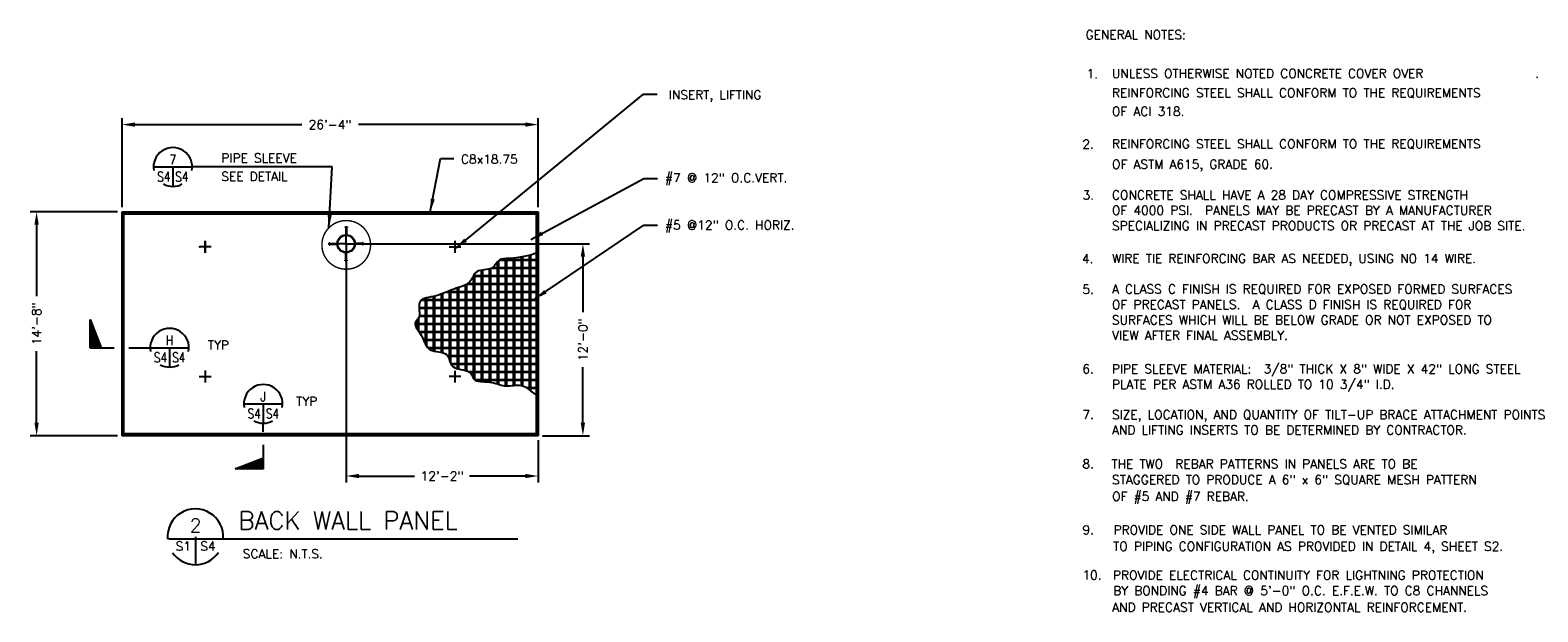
# Model space of a CAD drawing. Header units: inches. Extents: x 38.3 to 74.2, y -4 to 20.3.
# Tile 3 of 3: x 52.8 to 73.9, y 12.2 to 20.3. Entities that reach past the tile are written whole.
import ezdxf
from ezdxf.enums import TextEntityAlignment as Align

# ---------------------------------------------------------------- set-up
doc = ezdxf.new("R2010")
doc.units = ezdxf.units.IN
doc.header["$MEASUREMENT"] = 0
doc.linetypes.add('CENTER', pattern=[2, 1.25, -0.25, 0.25, -0.25])
doc.linetypes.add('CENTER2', pattern=[1.125, 0.75, -0.125, 0.125, -0.125])
doc.layers.get('0').update_dxf_attribs({"linetype": 'CONTINUOUS'})
doc.layers.get('DEFPOINTS').update_dxf_attribs({"linetype": 'CONTINUOUS'})
for name, color, linetype in [('2', 7, 'CONTINUOUS'), ('5', 7, 'CONTINUOUS'), ('6', 7, 'CONTINUOUS'), ('COM-CALLOUT', 7, 'CONTINUOUS'), ('COM-CENTERLN', 2, 'CENTER2'), ('COM-DIMS', 2, 'CONTINUOUS'), ('COM-NOTES', 6, 'CONTINUOUS'), ('S-ANNO-TEXT-LW10', 6, 'CONTINUOUS'), ('S-ANNO-TEXT-LW20', 1, 'CONTINUOUS'), ('S-ANNO-TEXT-LW28', 7, 'CONTINUOUS'), ('S-PR-METAL-SECT', 4, 'CONTINUOUS'), ('S-PR-MISC-MATL', 6, 'CONTINUOUS'), ('S-PR-REINF', 13, 'CONTINUOUS')]:
    doc.layers.add(name, color=color, linetype=linetype)
doc.styles.add('SIMPLEX', font='simplex.shx')
doc.styles.get("Standard").update_dxf_attribs({"font": 'simplex.shx', "height": 0.2})
doc.styles.add('TIGHT', font='SIMPLEX', dxfattribs={"width": 0.85})
doc.dimstyles.new('DIM', dxfattribs={"dimtxt": 0.125, "dimasz": 0.18, "dimexe": 0.09, "dimexo": 0.0625, "dimgap": 0.09, "dimtad": 0, "dimdec": 0, "dimzin": 0, "dimdsep": 46, "dimlunit": 4, "dimtxsty": 'SIMPLEX', "dimcen": 0.09, "dimadec": 0, "dimazin": 0, "dimtfac": 1, "dimtdec": 0, "dimtofl": 0, "dimtmove": 0, "dimatfit": 3, "dimfxl": 0, "dimfrac": 1, "dimtolj": 1, "dimtzin": 0, "dimarcsym": 0})

# ---------------------------------------------------------------- blocks, each defined once
blk = doc.blocks.new('TAILW')
at = {"layer": '2', "color": 7, "linetype": 'Continuous'}
for p, q in [((0.0016, -0.0259), (0.0016, 0.0585)), ((-0.0971, -0.0259), (0.0016, 0.0132)), ((-0.089, -0.0259), (0.0016, 0.0101)), ((-0.0804, -0.0259), (0.0016, 0.0067)), ((-0.0744, -0.0259), (0.0016, 0.0043)), ((-0.0651, -0.0259), (0.0016, 0.0007)), ((0.0016, -0.0259), (-0.0971, -0.0259)), ((-0.0562, -0.0259), (0.0016, -0.003)), ((-0.0455, -0.0259), (0.0016, -0.0071)), ((-0.0385, -0.0259), (0.0016, -0.01)), ((-0.0302, -0.0259), (0.0016, -0.0131)), ((-0.0226, -0.0259), (0.0016, -0.0163)), ((-0.0151, -0.0259), (0.0016, -0.0191)), ((-0.0099, -0.0259), (0.0016, -0.0212)), ((-0.0028, -0.0259), (0.0016, -0.0241))]:
    blk.add_line(p, q, dxfattribs=at)
blk = doc.blocks.new('*D12')
at = {"layer": 'COM-DIMS', "color": 0, "lineweight": -2}
for p, q in [((54.094, 17.81), (54.094, 19.057)), ((59.913, 17.81), (59.913, 19.057)), ((54.274, 18.967), (56.607, 18.967)), ((59.733, 18.967), (57.4, 18.967))]:
    blk.add_line(p, q, dxfattribs=at)
at = {"layer": 'COM-DIMS', "color": 0}
for points in [[(54.274, 18.997), (54.274, 18.937), (54.094, 18.967)], [(59.733, 18.997), (59.733, 18.937), (59.913, 18.967)]]:
    blk.add_solid(points, dxfattribs=at)
at = {"layer": 'DEFPOINTS', "color": 0}
for p in [(59.913, 18.967), (54.094, 17.748, 0.005), (59.913, 17.748, 0.005)]:
    blk.add_point(p, dxfattribs=at)
at = {"layer": 'COM-DIMS', "color": 0, "insert": (57.003, 18.967), "char_height": 0.125, "attachment_point": 5, "style": 'SIMPLEX'}
blk.add_mtext('\\A1;26\'-4"', dxfattribs=at)
blk = doc.blocks.new('*D13')
at = {"layer": 'COM-DIMS', "color": 0, "lineweight": -2}
for p, q in [((54.031, 17.748), (52.809, 17.748)), ((52.899, 17.568), (52.899, 16.567)), ((52.899, 14.796), (52.899, 15.797)), ((54.031, 14.616), (52.809, 14.616))]:
    blk.add_line(p, q, dxfattribs=at)
at = {"layer": 'COM-DIMS', "color": 0}
for points in [[(52.869, 17.568), (52.929, 17.568), (52.899, 17.748)], [(52.869, 14.796), (52.929, 14.796), (52.899, 14.616)]]:
    blk.add_solid(points, dxfattribs=at)
at = {"layer": 'DEFPOINTS', "color": 0}
for p in [(54.094, 17.748, 0.005), (52.899, 14.616), (54.094, 14.616, 0.005)]:
    blk.add_point(p, dxfattribs=at)
at = {"layer": 'COM-DIMS', "color": 0, "insert": (52.899, 16.182), "char_height": 0.125, "attachment_point": 5, "rotation": 90, "style": 'SIMPLEX'}
blk.add_mtext('\\A1;14\'-8"', dxfattribs=at)
blk = doc.blocks.new('DETTAG')
at = {"linetype": 'Continuous'}
blk.add_line((-0.25, 0), (0.25, 0), dxfattribs=at)
blk.add_line((0, 0), (0, -0.25))
for start, end in [(349.193077, 190.806923), (241.044976, 298.955024)]:
    blk.add_arc((0, 0), 0.25, start, end)
at = {"style": 'TIGHT', "width": 0.8}
blk.add_attdef('NO', text='', height=0.125, dxfattribs=at).set_placement((0, 0.03125), align=Align.CENTER)
blk.add_attdef('FROM', text='', height=0.125, dxfattribs=at).set_placement((-0.03125, -0.1875), align=Align.RIGHT)
blk.add_attdef('TO', (0.03125, -0.1875), '', height=0.125, dxfattribs=at)
blk = doc.blocks.new('*D15')
at = {"layer": 'COM-DIMS', "color": 0, "lineweight": -2}
for p, q in [((57.29, 17.3), (60.629, 17.3)), ((60.539, 17.12), (60.539, 16.343)), ((60.539, 14.796), (60.539, 15.573)), ((59.976, 14.616), (60.629, 14.616))]:
    blk.add_line(p, q, dxfattribs=at)
at = {"layer": 'COM-DIMS', "color": 0}
for points in [[(60.509, 17.12), (60.569, 17.12), (60.539, 17.3)], [(60.509, 14.796), (60.569, 14.796), (60.539, 14.616)]]:
    blk.add_solid(points, dxfattribs=at)
at = {"layer": 'DEFPOINTS', "color": 0}
for p in [(57.227, 17.3, 0.005), (59.913, 14.616, 0.005), (60.539, 14.616)]:
    blk.add_point(p, dxfattribs=at)
at = {"layer": 'COM-DIMS', "color": 0, "insert": (60.539, 15.958), "char_height": 0.125, "attachment_point": 5, "rotation": 90, "style": 'SIMPLEX'}
blk.add_mtext('\\A1;12\'-0"', dxfattribs=at)
blk = doc.blocks.new('*D16')
at = {"layer": 'COM-DIMS', "color": 0, "lineweight": -2}
for p, q in [((57.227, 17.238), (57.227, 13.962)), ((59.913, 14.553), (59.913, 13.962)), ((57.407, 14.052), (58.186, 14.052)), ((59.733, 14.052), (58.955, 14.052))]:
    blk.add_line(p, q, dxfattribs=at)
at = {"layer": 'COM-DIMS', "color": 0}
for points in [[(57.407, 14.082), (57.407, 14.022), (57.227, 14.052)], [(59.733, 14.082), (59.733, 14.022), (59.913, 14.052)]]:
    blk.add_solid(points, dxfattribs=at)
at = {"layer": 'DEFPOINTS', "color": 0}
for p in [(57.227, 17.3, 0.005), (59.913, 14.616, 0.005), (59.913, 14.052)]:
    blk.add_point(p, dxfattribs=at)
at = {"layer": 'COM-DIMS', "color": 0, "insert": (58.57, 14.052), "char_height": 0.125, "attachment_point": 5, "style": 'SIMPLEX'}
blk.add_mtext('\\A1;12\'-2"', dxfattribs=at)

msp = doc.modelspace()

# ---------------------------------------------------------------- linework, layer by layer
at = {"layer": '5', "linetype": 'Continuous'}
for p, q in [((61.392, 17.562, 0.005), (61.553, 17.562, 0.005)), ((56.069, 14.668, 0.005), (56.069, 14.79, 0.005))]:
    msp.add_line(p, q, dxfattribs=at)
at = {"layer": '6', "linetype": 'Continuous'}
for p in [(57.227, 17.3, 0.005), (55.183, 17.256, 0.005), (55.183, 17.256, 0.005), (57.229, 17.284, 0.005)]:
    msp.add_point(p, dxfattribs=at)
at = {"layer": 'COM-CALLOUT'}
for p, q in [((57.034, 18.374), (55.076, 18.374)), ((54.187, 15.846, 0.005), (54.487, 15.846, 0.005))]:
    msp.add_line(p, q, dxfattribs=at)
at = {"layer": 'COM-CENTERLN', "linetype": 'Continuous'}
for p, q in [((57.214, 17.3, 0.005), (57.096, 17.3, 0.005)), ((57.22, 17.3, 0.005), (57.234, 17.3, 0.005)), ((57.226, 17.3, 0.005), (57.229, 17.3, 0.005)), ((57.227, 17.314, 0.005), (57.227, 17.431, 0.005)), ((57.227, 17.294, 0.005), (57.227, 17.307, 0.005)), ((57.227, 17.299, 0.005), (57.227, 17.302, 0.005)), ((57.241, 17.3, 0.005), (57.358, 17.3, 0.005)), ((57.227, 17.287, 0.005), (57.227, 17.169, 0.005))]:
    msp.add_line(p, q, dxfattribs=at)
at = {"layer": 'COM-DIMS'}
for p, q in [((61.386, 19.392, 0.005), (61.576, 19.392, 0.005)), ((58.546, 18.493, 0.005), (58.736, 18.493, 0.005)), ((61.393, 18.211, 0.005), (61.583, 18.211, 0.005)), ((61.392, 17.562, 0.005), (61.582, 17.562, 0.005))]:
    msp.add_line(p, q, dxfattribs=at)
at = {"layer": 'S-ANNO-TEXT-LW20'}
for p, q in [((54.747, 13.172), (59.628, 13.172)), ((55.12, 13.202), (55.12, 12.814))]:
    msp.add_line(p, q, dxfattribs=at)
for start, end in [(355.5288, 184.5471), (215.059, 325.4854)]:
    msp.add_arc((55.12, 13.202), 0.39, start, end, dxfattribs=at)
at = {"layer": 'S-PR-METAL-SECT', "linetype": 'Continuous'}
for p, q in [((54.094, 14.616, 0.005), (54.094, 17.748, 0.005)), ((54.094, 17.748, 0.005), (59.913, 17.748, 0.005)), ((54.094, 17.748, 0.005), (54.12, 17.721, 0.005)), ((54.12, 14.643, 0.005), (54.12, 17.721, 0.005)), ((54.12, 17.721, 0.005), (59.886, 17.721, 0.005)), ((59.913, 17.748, 0.005), (59.886, 17.721, 0.005)), ((59.886, 17.721, 0.005), (59.886, 14.643, 0.005)), ((59.913, 17.748, 0.005), (59.913, 14.616, 0.005)), ((57.213, 17.537, 0.005), (57.213, 17.528, 0.005)), ((57.213, 17.537, 0.005), (57.241, 17.537, 0.005)), ((57.213, 17.528, 0.005), (57.241, 17.528, 0.005)), ((57.223, 17.528, 0.005), (57.223, 17.424, 0.005)), ((57.232, 17.528, 0.005), (57.232, 17.424, 0.005)), ((57.241, 17.537, 0.005), (57.241, 17.528, 0.005)), ((55.257, 17.173, 0.005), (55.257, 17.339, 0.005)), ((55.258, 17.339, 0.005), (55.258, 17.173, 0.005)), ((56.99, 17.286, 0.005), (56.99, 17.314, 0.005)), ((56.99, 17.314, 0.005), (56.999, 17.314, 0.005)), ((56.999, 17.286, 0.005), (56.999, 17.314, 0.005)), ((56.999, 17.305, 0.005), (57.103, 17.305, 0.005)), ((56.999, 17.296, 0.005), (57.103, 17.296, 0.005)), ((57.455, 17.305, 0.005), (57.351, 17.305, 0.005)), ((57.455, 17.296, 0.005), (57.351, 17.296, 0.005)), ((57.455, 17.314, 0.005), (57.455, 17.286, 0.005)), ((57.464, 17.314, 0.005), (57.455, 17.314, 0.005)), ((57.464, 17.314, 0.005), (57.464, 17.286, 0.005)), ((58.75, 17.339, 0.005), (58.75, 17.173, 0.005)), ((55.34, 17.256, 0.005), (55.175, 17.256, 0.005)), ((56.99, 17.286, 0.005), (56.999, 17.286, 0.005)), ((57.223, 17.073, 0.005), (57.223, 17.176, 0.005)), ((57.232, 17.073, 0.005), (57.232, 17.176, 0.005)), ((57.464, 17.286, 0.005), (57.455, 17.286, 0.005)), ((58.667, 17.256, 0.005), (58.832, 17.256, 0.005)), ((57.241, 17.073, 0.005), (57.213, 17.073, 0.005)), ((57.213, 17.063, 0.005), (57.213, 17.073, 0.005)), ((57.241, 17.063, 0.005), (57.213, 17.063, 0.005)), ((57.241, 17.063, 0.005), (57.241, 17.073, 0.005)), ((55.174, 15.444, 0.005), (55.339, 15.444, 0.005)), ((55.257, 15.526, 0.005), (55.257, 15.361, 0.005)), ((58.832, 15.443, 0.005), (58.667, 15.443, 0.005)), ((58.75, 15.525, 0.005), (58.75, 15.36, 0.005)), ((54.094, 14.616, 0.005), (54.12, 14.643, 0.005)), ((59.913, 14.616, 0.005), (54.094, 14.616, 0.005)), ((59.886, 14.643, 0.005), (54.12, 14.643, 0.005)), ((59.913, 14.616, 0.005), (59.886, 14.643, 0.005))]:
    msp.add_line(p, q, dxfattribs=at)
at = {"layer": 'S-PR-MISC-MATL', "linetype": 'CENTER', "elevation": 0.005}
msp.add_lwpolyline([(57.47, 17.044, 0.02, 0.02, 1), (56.988, 17.525, 0.02, 0.02, 1), (57.47, 17.044, 0, 0, 0)], format="xyseb", dxfattribs=at)
at = {"layer": 'S-PR-MISC-MATL', "linetype": 'Continuous'}
for radius in [0.124, 0.119]:
    msp.add_circle((57.227, 17.3, 0.005), radius, dxfattribs=at)
at = {"layer": 'S-PR-REINF', "linetype": 'Continuous'}
for p, q in [((59.395, 17.082, 0.005), (59.886, 17.082, 0.005)), ((59.453, 17.091, 0.005), (59.453, 15.312, 0.005)), ((59.469, 17.093, 0.005), (59.469, 15.311, 0.005)), ((59.565, 17.099, 0.005), (59.565, 15.312, 0.005)), ((59.581, 17.101, 0.005), (59.581, 15.311, 0.005)), ((59.677, 17.115, 0.005), (59.677, 15.318, 0.005)), ((59.693, 17.117, 0.005), (59.693, 15.314, 0.005)), ((59.789, 17.139, 0.005), (59.789, 15.26, 0.005)), ((59.805, 17.142, 0.005), (59.805, 15.248, 0.005)), ((59.021, 16.874, 0.005), (59.021, 15.403, 0.005)), ((59.117, 16.93, 0.005), (59.117, 15.374, 0.005)), ((59.133, 16.932, 0.005), (59.133, 15.373, 0.005)), ((59.229, 16.946, 0.005), (59.229, 15.365, 0.005)), ((59.245, 16.95, 0.005), (59.245, 15.363, 0.005)), ((59.268, 16.961, 0.005), (59.886, 16.961, 0.005)), ((59.281, 16.97, 0.005), (59.886, 16.97, 0.005)), ((59.341, 17.045, 0.005), (59.341, 15.341, 0.005)), ((59.357, 17.061, 0.005), (59.357, 15.336, 0.005)), ((59.373, 17.073, 0.005), (59.886, 17.073, 0.005)), ((58.781, 16.682, 0.005), (58.781, 15.555, 0.005)), ((58.797, 16.687, 0.005), (58.797, 15.55, 0.005)), ((58.893, 16.723, 0.005), (58.893, 15.529, 0.005)), ((58.909, 16.731, 0.005), (58.909, 15.524, 0.005)), ((58.919, 16.737, 0.005), (59.886, 16.737, 0.005)), ((58.933, 16.746, 0.005), (59.886, 16.746, 0.005)), ((59.005, 16.847, 0.005), (59.005, 15.423, 0.005)), ((59.006, 16.849, 0.005), (59.886, 16.849, 0.005)), ((59.011, 16.858, 0.005), (59.886, 16.858, 0.005)), ((58.281, 16.513, 0.005), (59.886, 16.513, 0.005)), ((58.296, 16.522, 0.005), (59.886, 16.522, 0.005)), ((58.334, 16.538, 0.005), (58.334, 15.903, 0.005)), ((58.35, 16.543, 0.005), (58.35, 15.873, 0.005)), ((58.446, 16.564, 0.005), (58.446, 15.804, 0.005)), ((58.462, 16.568, 0.005), (58.462, 15.8, 0.005)), ((58.557, 16.596, 0.005), (58.557, 15.782, 0.005)), ((58.574, 16.602, 0.005), (58.574, 15.778, 0.005)), ((58.632, 16.625, 0.005), (59.886, 16.625, 0.005)), ((58.655, 16.634, 0.005), (59.886, 16.634, 0.005)), ((58.669, 16.64, 0.005), (58.669, 15.685, 0.005)), ((58.685, 16.647, 0.005), (58.685, 15.636, 0.005)), ((58.222, 16.235, 0.005), (58.222, 16.107, 0.005)), ((58.238, 16.258, 0.005), (58.238, 16.082, 0.005)), ((58.248, 16.41, 0.005), (59.886, 16.41, 0.005)), ((58.248, 16.401, 0.005), (59.886, 16.401, 0.005)), ((58.248, 16.298, 0.005), (59.886, 16.298, 0.005)), ((58.248, 16.289, 0.005), (59.886, 16.289, 0.005)), ((58.192, 16.177, 0.005), (59.886, 16.177, 0.005)), ((58.193, 16.187, 0.005), (59.886, 16.187, 0.005)), ((58.243, 16.075, 0.005), (59.886, 16.075, 0.005)), ((58.249, 16.065, 0.005), (59.886, 16.065, 0.005)), ((58.307, 15.963, 0.005), (59.886, 15.963, 0.005)), ((58.311, 15.953, 0.005), (59.886, 15.953, 0.005)), ((58.366, 15.851, 0.005), (59.886, 15.851, 0.005)), ((58.375, 15.841, 0.005), (59.886, 15.841, 0.005)), ((58.644, 15.739, 0.005), (59.886, 15.739, 0.005)), ((58.65, 15.73, 0.005), (59.886, 15.73, 0.005)), ((58.689, 15.627, 0.005), (59.886, 15.627, 0.005)), ((58.694, 15.618, 0.005), (59.886, 15.618, 0.005)), ((58.935, 15.515, 0.005), (59.886, 15.515, 0.005)), ((58.952, 15.506, 0.005), (59.886, 15.506, 0.005)), ((59.021, 15.403, 0.005), (59.886, 15.403, 0.005)), ((59.033, 15.394, 0.005), (59.886, 15.394, 0.005)), ((59.742, 15.291, 0.005), (59.886, 15.291, 0.005)), ((59.758, 15.282, 0.005), (59.886, 15.282, 0.005))]:
    msp.add_line(p, q, dxfattribs=at)
at = {"layer": 'S-PR-REINF', "linetype": 'Continuous', "elevation": 0.005}
msp.add_lwpolyline([(59.886, 17.167), (59.807, 17.143), (59.715, 17.121), (59.637, 17.108), (59.57, 17.1), (59.514, 17.095), (59.467, 17.093), (59.429, 17.089), (59.398, 17.083), (59.374, 17.073), (59.354, 17.059), (59.338, 17.042), (59.324, 17.024), (59.311, 17.006), (59.298, 16.988), (59.283, 16.972), (59.265, 16.959), (59.243, 16.949), (59.218, 16.943), (59.191, 16.939), (59.162, 16.935), (59.134, 16.932), (59.106, 16.928), (59.081, 16.922), (59.059, 16.912), (59.041, 16.899), (59.027, 16.883), (59.014, 16.864), (59.004, 16.844), (58.993, 16.823), (58.982, 16.801), (58.969, 16.781), (58.953, 16.763), (58.934, 16.746), (58.911, 16.732), (58.886, 16.72), (58.859, 16.708), (58.83, 16.698), (58.799, 16.688), (58.768, 16.677), (58.737, 16.666), (58.706, 16.655), (58.675, 16.643), (58.644, 16.63), (58.613, 16.617), (58.582, 16.605), (58.55, 16.594), (58.518, 16.583), (58.485, 16.573), (58.451, 16.565), (58.417, 16.558), (58.384, 16.551), (58.352, 16.543), (58.323, 16.535), (58.298, 16.524), (58.277, 16.51), (58.262, 16.494), (58.252, 16.473), (58.248, 16.449), (58.247, 16.423), (58.248, 16.396), (58.251, 16.369), (58.253, 16.342), (58.254, 16.317), (58.252, 16.294), (58.246, 16.275), (58.238, 16.258), (58.228, 16.243), (58.217, 16.229), (58.207, 16.217), (58.199, 16.204), (58.193, 16.19), (58.192, 16.175), (58.196, 16.157), (58.204, 16.138), (58.215, 16.117), (58.229, 16.095), (58.245, 16.071), (58.261, 16.047), (58.277, 16.021), (58.292, 15.995), (58.305, 15.969), (58.316, 15.943), (58.327, 15.918), (58.338, 15.893), (58.351, 15.871), (58.366, 15.851), (58.383, 15.833), (58.405, 15.819), (58.431, 15.808), (58.46, 15.8), (58.491, 15.794), (58.523, 15.788), (58.554, 15.783), (58.583, 15.775), (58.609, 15.766), (58.631, 15.753), (58.647, 15.736), (58.658, 15.715), (58.667, 15.693), (58.674, 15.669), (58.682, 15.645), (58.691, 15.622), (58.703, 15.601), (58.72, 15.583), (58.743, 15.569), (58.771, 15.558), (58.801, 15.549), (58.833, 15.542), (58.865, 15.535), (58.896, 15.528), (58.923, 15.52), (58.946, 15.51), (58.963, 15.498), (58.976, 15.483), (58.985, 15.467), (58.992, 15.451), (58.999, 15.434), (59.007, 15.419), (59.018, 15.405), (59.033, 15.394), (59.053, 15.385), (59.077, 15.379), (59.106, 15.375), (59.137, 15.372), (59.169, 15.37), (59.202, 15.368), (59.234, 15.365), (59.265, 15.361), (59.294, 15.355), (59.321, 15.348), (59.346, 15.34), (59.37, 15.332), (59.394, 15.324), (59.417, 15.318), (59.44, 15.313), (59.465, 15.311), (59.49, 15.311), (59.517, 15.313), (59.544, 15.316), (59.572, 15.319), (59.599, 15.322), (59.627, 15.323), (59.654, 15.322), (59.681, 15.317), (59.707, 15.309), (59.732, 15.297), (59.758, 15.282), (59.785, 15.263), (59.813, 15.241), (59.843, 15.217), (59.877, 15.19), (59.886, 15.182)], dxfattribs=at)

# ---------------------------------------------------------------- block references
at = {"layer": '2', "linetype": 'Continuous', "xscale": 4, "yscale": 4, "zscale": 4}
msp.add_blockref('TAILW', (56.065, 14.255, 0), dxfattribs=at)
at = {"layer": 'COM-CALLOUT', "xscale": 1.085069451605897, "yscale": 1.085069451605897, "zscale": 1.085069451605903}
for p, values in [((54.805, 18.374), {'NO': '7', 'FROM': 'S4', 'TO': 'S4'}), ((54.759, 15.846, 0.005), {'NO': 'H', 'FROM': 'S4', 'TO': 'S4'}), ((56.069, 15.061, 0.005), {'NO': 'J', 'FROM': 'S4', 'TO': 'S4'})]:
    msp.add_blockref('DETTAG', p, dxfattribs=at).add_auto_attribs(values)
at = {"layer": 'COM-CALLOUT', "xscale": 4, "yscale": 4, "zscale": 4, "rotation": 270}
msp.add_blockref('TAILW', (53.75, 15.851, 0), dxfattribs=at)

# ---------------------------------------------------------------- texts
at = {"layer": 'COM-CALLOUT', "style": 'SIMPLEX'}
for s, p in [('PIPE SLEEVE', (55.483, 18.562)), ('SEE DETAIL ', (55.483, 18.305))]:
    msp.add_text(s, height=0.125, dxfattribs=at).set_placement(p, align=Align.TOP_LEFT)
for p in [(55.441, 15.883, 0.005), (56.676, 15.095, 0.005)]:
    msp.add_text('TYP', height=0.125, dxfattribs=at).set_placement(p, align=Align.MIDDLE)
at = {"layer": 'COM-DIMS', "style": 'SIMPLEX'}
for s, p in [('INSERT, LIFTING', (62.388, 19.321, 0.005)), ('C8x18.75', (59.23, 18.421, 0.005))]:
    msp.add_text(s, height=0.125, dxfattribs=at).set_placement(p, align=Align.CENTER)
for s, p in [('#7 @ 12" O.C.VERT.', (61.688, 18.16, 0.005)), ('#5 @12" O.C. HORIZ.', (61.688, 17.499, 0.005))]:
    msp.add_text(s, height=0.125, dxfattribs=at).set_placement(p)
at = {"layer": 'COM-NOTES', "linetype": 'Continuous', "style": 'SIMPLEX'}
for s, p in [('GENERAL NOTES:', (67.568, 20.161, -0.001)), ('1.    ', (67.582, 19.615, -0.001)), ('UNLESS OTHERWISE NOTED CONCRETE COVER OVER ', (67.938, 19.619, -0.001)), ('.', (73.858, 19.623, -0.001)), ('REINFORCING STEEL SHALL CONFORM TO THE REQUIREMENTS', (67.938, 19.349, -0.001)), ('OF ACI 318.', (67.938, 19.089, -0.001)), ('2.', (67.524, 18.632, -0.001)), ('REINFORCING STEEL SHALL CONFORM TO THE REQUIREMENTS', (67.939, 18.635, -0.001)), ('OF ASTM A615, GRADE 60.', (67.939, 18.35, -0.001)), ('3.', (67.526, 17.918, -0.001)), ('CONCRETE SHALL HAVE A 28 DAY COMPRESSIVE STRENGTH', (67.938, 17.92, -0.001)), ('OF 4000 PSI.  PANELS MAY BE PRECAST BY A MANUFACTURER', (67.938, 17.705, -0.001)), ('SPECIALIZING IN PRECAST PRODUCTS OR PRECAST AT THE JOB SITE.', (67.938, 17.49, -0.001)), ('4.', (67.518, 17.029, -0.001)), ('WIRE TIE REINFORCING BAR AS NEEDED, USING NO 14 WIRE.', (67.939, 17.032, -0.001)), ('5.', (67.524, 16.6, -0.001)), ('A CLASS C FINISH IS REQUIRED FOR EXPOSED FORMED SURFACES', (67.938, 16.604, -0.001)), ('OF PRECAST PANELS.  A CLASS D FINISH IS REQUIRED FOR', (67.938, 16.387, -0.001)), ('SURFACES WHICH WILL BE BELOW GRADE OR NOT EXPOSED TO', (67.936, 16.172, -0.001)), ('VIEW AFTER FINAL ASSEMBLY.', (67.939, 15.957, -0.001)), ('6.', (67.524, 15.488, -0.001)), ('PIPE SLEEVE MATERIAL:  3/8" THICK X 8" WIDE X 42" LONG STEEL', (67.936, 15.487, -0.001)), ('PLATE PER ASTM A36 ROLLED TO 10 3/4" I.D.', (67.936, 15.272, -0.001)), ('7.', (67.525, 14.849, -0.001)), ('SIZE, LOCATION, AND QUANTITY OF TILT-UP BRACE ATTACHMENT POINTS', (67.938, 14.848, -0.001)), ('AND LIFTING INSERTS TO BE DETERMINED BY CONTRACTOR.', (67.938, 14.633, -0.001)), ('8.', (67.525, 14.159, -0.001)), ('THE TWO  REBAR PATTERNS IN PANELS ARE TO BE ', (67.929, 14.159, -0.001)), ('STAGGERED TO PRODUCE A 6" x 6" SQUARE MESH PATTERN ', (67.939, 13.938, -0.001)), ('OF #5 AND #7 REBAR.', (67.94, 13.704, -0.001)), ('9.', (67.525, 13.236, -0.001)), ('PROVIDE ONE SIDE WALL PANEL TO BE VENTED SIMILAR', (67.96, 13.236, -0.001)), ('TO PIPING CONFIGURATION AS PROVIDED IN DETAIL 4, SHEET S2.', (67.955, 13.006, -0.001)), ('10.', (67.525, 12.604, -0.001)), ('PROVIDE ELECTRICAL CONTINUITY FOR LIGHTNING PROTECTION', (67.952, 12.603, -0.001)), ('BY BONDING #4 BAR @ 5\'-0" O.C. E.F.E.W. TO C8 CHANNELS', (67.954, 12.386, -0.001)), ('AND PRECAST VERTICAL AND HORIZONTAL REINFORCEMENT.', (67.941, 12.154, -0.001))]:
    msp.add_text(s, height=0.125, dxfattribs=at).set_placement(p)
at = {"layer": 'S-ANNO-TEXT-LW10', "style": 'SIMPLEX'}
msp.add_text('S1', height=0.125, dxfattribs=at).set_placement((55.058, 13.009), align=Align.RIGHT)
for s, p in [('S4', (55.188, 13.009)), ('SCALE: N.T.S.', (55.783, 12.901))]:
    msp.add_text(s, height=0.125, dxfattribs=at).set_placement(p)
at = {"layer": 'S-ANNO-TEXT-LW28'}
msp.add_text('BACK WALL PANEL', height=0.25, dxfattribs=at).set_placement((55.724, 13.304))
msp.add_text('2', height=0.188, dxfattribs=at).set_placement((55.123, 13.269), align=Align.CENTER)

# ---------------------------------------------------------------- dimensions: what is measured, and where the dimension line sits
at = {"layer": 'COM-DIMS'}
for base, p1, p2, text, picture, middle in [((59.913, 18.967), (54.094, 17.748, 0.005), (59.913, 17.748, 0.005), '26\'-4"', '*D12', (57.003, 18.967)), ((59.913, 14.052), (57.227, 17.3, 0.005), (59.913, 14.616, 0.005), '12\'-2"', '*D16', (58.57, 14.052))]:
    dim = msp.add_linear_dim(base=base, p1=p1, p2=p2, text=text, dimstyle='DIM', dxfattribs=at)
    dim.commit()
    dim.dimension.update_dxf_attribs({"geometry": picture, "text_midpoint": middle})
for base, p1, p2, text, picture, middle in [((52.899, 14.616), (54.094, 17.748, 0.005), (54.094, 14.616, 0.005), '14\'-8"', '*D13', (52.899, 16.182)), ((60.539, 14.616), (57.227, 17.3, 0.005), (59.913, 14.616, 0.005), '12\'-0"', '*D15', (60.539, 15.958))]:
    dim = msp.add_linear_dim(base=base, p1=p1, p2=p2, angle=90, text=text, dimstyle='DIM', dxfattribs=at)
    dim.commit()
    dim.dimension.update_dxf_attribs({"geometry": picture, "text_midpoint": middle})

# ---------------------------------------------------------------- leaders
at = {"layer": 'COM-CALLOUT'}
msp.add_leader([(56.988, 17.525), (57.034, 18.374)], dimstyle='DIM', override={"dimgap": 0.05, "dimtad": 0}, dxfattribs=at)
at = {"layer": 'COM-DIMS'}
for points in [[(58.759, 17.236, 0.005), (61.386, 19.392, 0.005)], [(58.405, 17.748, 0.005), (58.546, 18.493, 0.005)], [(59.81, 17.36, 0.005), (61.393, 18.211, 0.005)], [(59.865, 16.528, 0.005), (61.392, 17.562, 0.005)]]:
    msp.add_leader(points, dimstyle='DIM', override={"dimgap": 0.09, "dimtad": 0}, dxfattribs=at)

doc.saveas('drawing.dxf')
